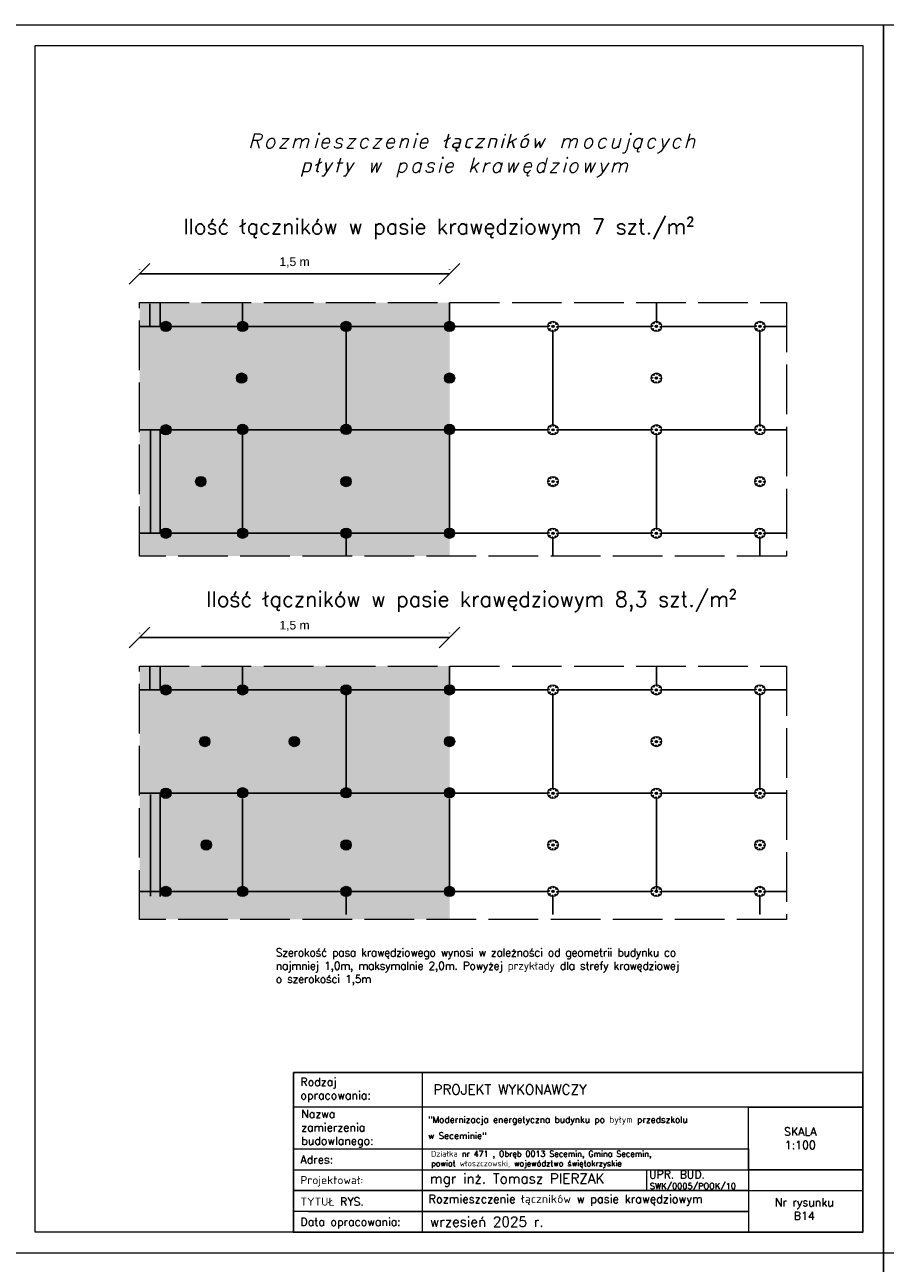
# Model space of a CAD drawing. Header units: millimetres. Extents: x 0 to 54826, y 42154 to 60442.
# Tile 63 of 64: x 50651 to 52730, y 51039 to 54034. Entities that reach past the tile are written whole.
import ezdxf

# ---------------------------------------------------------------- set-up
doc = ezdxf.new("R2010")
doc.units = ezdxf.units.MM
doc.linetypes.add('ACAD_ISO02W100', pattern=[15, 12, -3])
for name, color, linetype, lineweight in [('cienka', 3, 'Continuous', 18), ('linia', 100, 'Continuous', 25), ('opisy', 4, 'Continuous', 18), ('przerywa', 100, 'ACAD_ISO02W100', 5)]:
    doc.layers.add(name, color=color, linetype=linetype, lineweight=lineweight)
doc.layers.add('DIMENSIONS', color=7, linetype='Continuous')
doc.styles.add('KASIA', font='romans.shx', dxfattribs={"height": 20})
doc.styles.get("Standard").update_dxf_attribs({"font": 'GOTHIC.TTF'})
doc.styles.add('tekst', font='segoeui.ttf', dxfattribs={"height": 20})
doc.styles.add('Times50', font='times.ttf', dxfattribs={"height": 60})
doc.linetypes.add('BATTING', pattern='A,0.00254,-2.54,[134,ltypeshp.shx,S=2.54,R=0,X=-2.54,Y=0],-5.08,[134,ltypeshp.shx,S=2.54,R=180,X=2.54,Y=0],-2.54', length=10.16254)
doc.dimstyles.new('Skala 20', dxfattribs={"dimtxt": 60, "dimasz": 50, "dimexe": 10, "dimexo": 80, "dimgap": 15, "dimtad": 1, "dimdec": 0, "dimrnd": 0.0095, "dimzin": 1, "dimtxsty": 'Times50', "dimblk": 'OBLIQUE', "dimcen": 50, "dimclrd": 256, "dimclre": 256, "dimclrt": 256, "dimadec": 0, "dimazin": 0, "dimtfac": 1, "dimtdec": 0, "dimtix": 1, "dimtmove": 0, "dimatfit": 3, "dimfxl": 1, "dimlwd": -1, "dimlwe": -1, "dimarcsym": 0})

# ---------------------------------------------------------------- blocks, each defined once
blk = doc.blocks.new('_Oblique')
at = {"color": 0, "linetype": 'ByBlock', "lineweight": -2}
blk.add_line((-0.5, -0.5), (0.5, 0.5), dxfattribs=at)
blk = doc.blocks.new('*D430')
at = {"layer": 'Defpoints', "color": 0, "linetype": 'ByBlock', "transparency": 16777216}
for p in [(50928.4, 53431.7), (50928.4, 53362.3), (51677.4, 53362.3)]:
    blk.add_point(p, dxfattribs=at)
at = {"layer": 'DIMENSIONS', "linetype": 'ByBlock', "transparency": 16777216}
for p, q in [((50928.4, 53442.3), (50928.4, 53441.7)), ((51677.4, 53431.7), (50928.4, 53431.7)), ((51677.4, 53442.3), (51677.4, 53441.7))]:
    blk.add_line(p, q, dxfattribs=at)
at = {"layer": 'DIMENSIONS', "linetype": 'ByBlock', "transparency": 16777216, "xscale": 50, "yscale": 50, "zscale": 50, "rotation": 180}
blk.add_blockref('_Oblique', (50928.4, 53431.7), dxfattribs=at)
at = {"layer": 'DIMENSIONS', "linetype": 'ByBlock', "transparency": 16777216, "xscale": 50, "yscale": 50, "zscale": 50}
blk.add_blockref('_Oblique', (51677.4, 53431.7), dxfattribs=at)
at = {"layer": 'DIMENSIONS', "linetype": 'ByBlock', "transparency": 16777216, "insert": (51302.9, 53459.3), "char_height": 60, "attachment_point": 5, "style": 'Times50'}
blk.add_mtext('{\\fArial|b0|i0|c0|p34;\\H0.34883x;1,5 m}', dxfattribs=at)
blk = doc.blocks.new('*D431')
at = {"layer": 'Defpoints', "color": 0, "linetype": 'ByBlock', "transparency": 16777216}
for p in [(50928.4, 52552.8), (50928.4, 52483.5), (51677.4, 52483.5)]:
    blk.add_point(p, dxfattribs=at)
at = {"layer": 'DIMENSIONS', "linetype": 'ByBlock', "transparency": 16777216}
for p, q in [((50928.4, 52563.5), (50928.4, 52562.8)), ((51677.4, 52563.5), (51677.4, 52562.8)), ((51677.4, 52552.8), (50928.4, 52552.8))]:
    blk.add_line(p, q, dxfattribs=at)
at = {"layer": 'DIMENSIONS', "linetype": 'ByBlock', "transparency": 16777216, "xscale": 50, "yscale": 50, "zscale": 50, "rotation": 180}
blk.add_blockref('_Oblique', (50928.4, 52552.8), dxfattribs=at)
at = {"layer": 'DIMENSIONS', "linetype": 'ByBlock', "transparency": 16777216, "xscale": 50, "yscale": 50, "zscale": 50}
blk.add_blockref('_Oblique', (51677.4, 52552.8), dxfattribs=at)
at = {"layer": 'DIMENSIONS', "linetype": 'ByBlock', "transparency": 16777216, "insert": (51302.9, 52580.4), "char_height": 60, "attachment_point": 5, "style": 'Times50'}
blk.add_mtext('{\\fArial|b0|i0|c0|p34;\\H0.34883x;1,5 m}', dxfattribs=at)

msp = doc.modelspace()

# ---------------------------------------------------------------- hatches: boundary and pattern name
at = {"lineweight": 5, "true_color": 0x000000}
for points in [[(51930.17, 53304.756, 1), (51924.642, 53304.756, 1)], [(52180.17, 53304.756, 1), (52174.642, 53304.756, 1)], [(52430.17, 53304.756, 1), (52424.642, 53304.756, 1)], [(52180.17, 53179.756, 1), (52174.642, 53179.756, 1)], [(51930.17, 53054.756, 1), (51924.642, 53054.756, 1)], [(52180.17, 53054.756, 1), (52174.642, 53054.756, 1)], [(52430.17, 53054.756, 1), (52424.642, 53054.756, 1)], [(51930.17, 52929.756, 1), (51924.642, 52929.756, 1)], [(52430.17, 52929.756, 1), (52424.642, 52929.756, 1)], [(51930.17, 52804.756, 1), (51924.642, 52804.756, 1)], [(52180.17, 52804.756, 1), (52174.642, 52804.756, 1)], [(52430.17, 52804.756, 1), (52424.642, 52804.756, 1)], [(51930.17, 52425.898, 1), (51924.642, 52425.898, 1)], [(52180.17, 52425.898, 1), (52174.642, 52425.898, 1)], [(52430.17, 52425.898, 1), (52424.642, 52425.898, 1)], [(52180.17, 52300.898, 1), (52174.642, 52300.898, 1)], [(51930.17, 52175.898, 1), (51924.642, 52175.898, 1)], [(52180.17, 52175.898, 1), (52174.642, 52175.898, 1)], [(52430.17, 52175.898, 1), (52424.642, 52175.898, 1)], [(51930.17, 52050.898, 1), (51924.642, 52050.898, 1)], [(52430.17, 52050.898, 1), (52424.642, 52050.898, 1)], [(51930.17, 51938.398, 1), (51924.642, 51938.398, 1)], [(52180.17, 51938.398, 1), (52174.642, 51938.398, 1)], [(52430.17, 51938.398, 1), (52424.642, 51938.398, 1)]]:
    msp.add_hatch(color=18, dxfattribs=at).paths.add_polyline_path(points)
at = {"layer": 'linia', "linetype": 'ByBlock', "lineweight": 20, "true_color": 0x000000}
h = msp.add_hatch(dxfattribs=at)
h.set_pattern_fill('DOTS', color=18, scale=5, style=0)
h.set_pattern_definition([(0, (79311.465, 42662.965), (3.96875, 7.9375), [0, -7.9375])])
h.paths.add_polyline_path([(50928.399, 53362.341), (51677.506, 53362.341), (51677.506, 52749.478), (50928.399, 52749.478)])
at = {"layer": 'linia', "linetype": 'ByBlock', "true_color": 0x000000}
h = msp.add_hatch(color=18, dxfattribs=at)
edge = h.paths.add_edge_path()
edge.add_arc((50992.192, 53304.756), 12.5, 0, 360)
h = msp.add_hatch(color=18, dxfattribs=at)
edge = h.paths.add_edge_path()
edge.add_arc((51177.406, 53304.756), 12.5, 0, 360)
h = msp.add_hatch(color=18, dxfattribs=at)
edge = h.paths.add_edge_path()
edge.add_arc((51427.406, 53304.756), 12.5, 0, 360)
h = msp.add_hatch(color=18, dxfattribs=at)
edge = h.paths.add_edge_path()
edge.add_arc((51677.406, 53304.756), 12.5, 0, 360)
h = msp.add_hatch(color=18, dxfattribs=at)
edge = h.paths.add_edge_path()
edge.add_arc((51174.991, 53179.756), 12.5, 0, 360)
h = msp.add_hatch(color=18, dxfattribs=at)
edge = h.paths.add_edge_path()
edge.add_arc((51677.406, 53179.756), 12.5, 0, 360)
h = msp.add_hatch(color=18, dxfattribs=at)
edge = h.paths.add_edge_path()
edge.add_arc((50992.192, 53054.756), 12.5, 0, 360)
h = msp.add_hatch(color=18, dxfattribs=at)
edge = h.paths.add_edge_path()
edge.add_arc((51177.454, 53055.846), 12.5, 0, 360)
h = msp.add_hatch(color=18, dxfattribs=at)
edge = h.paths.add_edge_path()
edge.add_arc((51427.454, 53055.846), 12.5, 0, 360)
h = msp.add_hatch(color=18, dxfattribs=at)
edge = h.paths.add_edge_path()
edge.add_arc((51677.454, 53055.846), 12.5, 0, 360)
h = msp.add_hatch(color=18, dxfattribs=at)
edge = h.paths.add_edge_path()
edge.add_arc((51076.335, 52929.756), 12.5, 0, 360)
h = msp.add_hatch(color=18, dxfattribs=at)
edge = h.paths.add_edge_path()
edge.add_arc((51427.406, 52929.756), 12.5, 0, 360)
h = msp.add_hatch(color=18, dxfattribs=at)
edge = h.paths.add_edge_path()
edge.add_arc((50992.192, 52804.756), 12.5, 0, 360)
h = msp.add_hatch(color=18, dxfattribs=at)
edge = h.paths.add_edge_path()
edge.add_arc((51177.406, 52804.756), 12.5, 0, 360)
h = msp.add_hatch(color=18, dxfattribs=at)
edge = h.paths.add_edge_path()
edge.add_arc((51427.406, 52804.756), 12.5, 0, 360)
h = msp.add_hatch(color=18, dxfattribs=at)
edge = h.paths.add_edge_path()
edge.add_arc((51677.406, 52804.756), 12.5, 0, 360)
at = {"layer": 'linia', "linetype": 'ByBlock', "lineweight": 20, "true_color": 0x000000}
h = msp.add_hatch(dxfattribs=at)
h.set_pattern_fill('DOTS', color=18, scale=5, style=0)
h.set_pattern_definition([(0, (79311.465, 41784.106), (3.96875, 7.9375), [0, -7.9375])])
h.paths.add_polyline_path([(50928.399, 52483.482), (51677.506, 52483.482), (51677.506, 51870.619), (50928.399, 51870.619)])
at = {"layer": 'linia', "linetype": 'ByBlock', "true_color": 0x000000}
h = msp.add_hatch(color=18, dxfattribs=at)
edge = h.paths.add_edge_path()
edge.add_arc((50992.192, 52425.898), 12.5, 0, 360)
h = msp.add_hatch(color=18, dxfattribs=at)
edge = h.paths.add_edge_path()
edge.add_arc((51177.406, 52425.898), 12.5, 0, 360)
h = msp.add_hatch(color=18, dxfattribs=at)
edge = h.paths.add_edge_path()
edge.add_arc((51427.406, 52425.898), 12.5, 0, 360)
h = msp.add_hatch(color=18, dxfattribs=at)
edge = h.paths.add_edge_path()
edge.add_arc((51677.406, 52425.898), 12.5, 0, 360)
h = msp.add_hatch(color=18, dxfattribs=at)
edge = h.paths.add_edge_path()
edge.add_arc((51086, 52300.898), 12.5, 0, 360)
h = msp.add_hatch(color=18, dxfattribs=at)
edge = h.paths.add_edge_path()
edge.add_arc((51302.406, 52300.898), 12.5, 0, 360)
h = msp.add_hatch(color=18, dxfattribs=at)
edge = h.paths.add_edge_path()
edge.add_arc((51677.406, 52300.898), 12.5, 0, 360)
h = msp.add_hatch(color=18, dxfattribs=at)
edge = h.paths.add_edge_path()
edge.add_arc((50992.192, 52175.898), 12.5, 0, 360)
h = msp.add_hatch(color=18, dxfattribs=at)
edge = h.paths.add_edge_path()
edge.add_arc((51177.454, 52176.987), 12.5, 0, 360)
h = msp.add_hatch(color=18, dxfattribs=at)
edge = h.paths.add_edge_path()
edge.add_arc((51427.454, 52176.987), 12.5, 0, 360)
h = msp.add_hatch(color=18, dxfattribs=at)
edge = h.paths.add_edge_path()
edge.add_arc((51677.454, 52176.987), 12.5, 0, 360)
h = msp.add_hatch(color=18, dxfattribs=at)
edge = h.paths.add_edge_path()
edge.add_arc((51089.684, 52050.898), 12.5, 0, 360)
h = msp.add_hatch(color=18, dxfattribs=at)
edge = h.paths.add_edge_path()
edge.add_arc((51427.406, 52050.898), 12.5, 0, 360)
h = msp.add_hatch(color=18, dxfattribs=at)
edge = h.paths.add_edge_path()
edge.add_arc((50992.192, 51938.398), 12.5, 0, 360)
h = msp.add_hatch(color=18, dxfattribs=at)
edge = h.paths.add_edge_path()
edge.add_arc((51177.406, 51938.398), 12.5, 0, 360)
h = msp.add_hatch(color=18, dxfattribs=at)
edge = h.paths.add_edge_path()
edge.add_arc((51427.406, 51938.398), 12.5, 0, 360)
h = msp.add_hatch(color=18, dxfattribs=at)
edge = h.paths.add_edge_path()
edge.add_arc((51677.406, 51938.398), 12.5, 0, 360)

# ---------------------------------------------------------------- linework, layer by layer
at = {"color": 18, "lineweight": 5, "true_color": 0x000000}
for centre, radius in [((50992.192, 53304.756), 12.5), ((51177.406, 53304.756), 12.5), ((51427.406, 53304.756), 12.5), ((51677.406, 53304.756), 12.5), ((51927.406, 53304.756), 12.5), ((51921.079, 53312.624), 1.269), ((51928.495, 53314.794), 1.269), ((51935.274, 53311.084), 1.269), ((52177.406, 53304.756), 12.5), ((52171.079, 53312.624), 1.269), ((52178.495, 53314.794), 1.269), ((52185.274, 53311.084), 1.269), ((52427.406, 53304.756), 12.5), ((52421.079, 53312.624), 1.269), ((52428.495, 53314.794), 1.269), ((52435.274, 53311.084), 1.269), ((51917.369, 53305.846), 1.269), ((51919.539, 53298.429), 1.269), ((51927.406, 53304.756), 2.764), ((51926.317, 53294.719), 1.269), ((51933.733, 53296.889), 1.269), ((51937.443, 53303.667), 1.269), ((52167.369, 53305.846), 1.269), ((52169.539, 53298.429), 1.269), ((52177.406, 53304.756), 2.764), ((52176.317, 53294.719), 1.269), ((52183.733, 53296.889), 1.269), ((52187.443, 53303.667), 1.269), ((52417.369, 53305.846), 1.269), ((52419.539, 53298.429), 1.269), ((52427.406, 53304.756), 2.764), ((52426.317, 53294.719), 1.269), ((52433.733, 53296.889), 1.269), ((52437.443, 53303.667), 1.269), ((51174.991, 53179.756), 12.5), ((51677.406, 53179.756), 12.5), ((52177.406, 53179.756), 12.5), ((52167.369, 53180.846), 1.269), ((52169.539, 53173.429), 1.269), ((52171.079, 53187.624), 1.269), ((52177.406, 53179.756), 2.764), ((52176.317, 53169.719), 1.269), ((52178.495, 53189.794), 1.269), ((52183.733, 53171.889), 1.269), ((52185.274, 53186.084), 1.269), ((52187.443, 53178.667), 1.269), ((50992.192, 53054.756), 12.5), ((51177.454, 53055.846), 12.5), ((51427.454, 53055.846), 12.5), ((51677.454, 53055.846), 12.5), ((51927.406, 53054.756), 12.5), ((51917.369, 53055.846), 1.269), ((51919.539, 53048.429), 1.269), ((51921.079, 53062.624), 1.269), ((51927.406, 53054.756), 2.764), ((51926.317, 53044.719), 1.269), ((51928.495, 53064.794), 1.269), ((51933.733, 53046.889), 1.269), ((51935.274, 53061.084), 1.269), ((51937.443, 53053.667), 1.269), ((52177.406, 53054.756), 12.5), ((52167.369, 53055.846), 1.269), ((52169.539, 53048.429), 1.269), ((52171.079, 53062.624), 1.269), ((52177.406, 53054.756), 2.764), ((52176.317, 53044.719), 1.269), ((52178.495, 53064.794), 1.269), ((52183.733, 53046.889), 1.269), ((52185.274, 53061.084), 1.269), ((52187.443, 53053.667), 1.269), ((52427.406, 53054.756), 12.5), ((52417.369, 53055.846), 1.269), ((52419.539, 53048.429), 1.269), ((52421.079, 53062.624), 1.269), ((52427.406, 53054.756), 2.764), ((52426.317, 53044.719), 1.269), ((52428.495, 53064.794), 1.269), ((52433.733, 53046.889), 1.269), ((52435.274, 53061.084), 1.269), ((52437.443, 53053.667), 1.269), ((51076.335, 52929.756), 12.5), ((51427.406, 52929.756), 12.5), ((51927.406, 52929.756), 12.5), ((51917.369, 52930.846), 1.269), ((51919.539, 52923.429), 1.269), ((51921.079, 52937.624), 1.269), ((51927.406, 52929.756), 2.764), ((51928.495, 52939.794), 1.269), ((51933.733, 52921.889), 1.269), ((51935.274, 52936.084), 1.269), ((51937.443, 52928.667), 1.269), ((52427.406, 52929.756), 12.5), ((52417.369, 52930.846), 1.269), ((52419.539, 52923.429), 1.269), ((52421.079, 52937.624), 1.269), ((52427.406, 52929.756), 2.764), ((52428.495, 52939.794), 1.269), ((52433.733, 52921.889), 1.269), ((52435.274, 52936.084), 1.269), ((52437.443, 52928.667), 1.269), ((51926.317, 52919.719), 1.269), ((52426.317, 52919.719), 1.269), ((50992.192, 52804.756), 12.5), ((51177.406, 52804.756), 12.5), ((51427.406, 52804.756), 12.5), ((51677.406, 52804.756), 12.5), ((51927.406, 52804.756), 12.5), ((51917.369, 52805.846), 1.269), ((51921.079, 52812.624), 1.269), ((51927.406, 52804.756), 2.764), ((51928.495, 52814.794), 1.269), ((51935.274, 52811.084), 1.269), ((51937.443, 52803.667), 1.269), ((52177.406, 52804.756), 12.5), ((52167.369, 52805.846), 1.269), ((52171.079, 52812.624), 1.269), ((52177.406, 52804.756), 2.764), ((52178.495, 52814.794), 1.269), ((52185.274, 52811.084), 1.269), ((52187.443, 52803.667), 1.269), ((52427.406, 52804.756), 12.5), ((52417.369, 52805.846), 1.269), ((52421.079, 52812.624), 1.269), ((52427.406, 52804.756), 2.764), ((52428.495, 52814.794), 1.269), ((52435.274, 52811.084), 1.269), ((52437.443, 52803.667), 1.269), ((51919.539, 52798.429), 1.269), ((51926.317, 52794.719), 1.269), ((51933.733, 52796.889), 1.269), ((52169.539, 52798.429), 1.269), ((52176.317, 52794.719), 1.269), ((52183.733, 52796.889), 1.269), ((52419.539, 52798.429), 1.269), ((52426.317, 52794.719), 1.269), ((52433.733, 52796.889), 1.269), ((50992.192, 52425.898), 12.5), ((51177.406, 52425.898), 12.5), ((51427.406, 52425.898), 12.5), ((51677.406, 52425.898), 12.5), ((51927.406, 52425.898), 12.5), ((51917.369, 52426.987), 1.269), ((51919.539, 52419.57), 1.269), ((51921.079, 52433.765), 1.269), ((51927.406, 52425.898), 2.764), ((51926.317, 52415.86), 1.269), ((51928.495, 52435.935), 1.269), ((51933.733, 52418.03), 1.269), ((51935.274, 52432.225), 1.269), ((51937.443, 52424.808), 1.269), ((52177.406, 52425.898), 12.5), ((52167.369, 52426.987), 1.269), ((52169.539, 52419.57), 1.269), ((52171.079, 52433.765), 1.269), ((52177.406, 52425.898), 2.764), ((52176.317, 52415.86), 1.269), ((52178.495, 52435.935), 1.269), ((52183.733, 52418.03), 1.269), ((52185.274, 52432.225), 1.269), ((52187.443, 52424.808), 1.269), ((52427.406, 52425.898), 12.5), ((52417.369, 52426.987), 1.269), ((52419.539, 52419.57), 1.269), ((52421.079, 52433.765), 1.269), ((52427.406, 52425.898), 2.764), ((52426.317, 52415.86), 1.269), ((52428.495, 52435.935), 1.269), ((52433.733, 52418.03), 1.269), ((52435.274, 52432.225), 1.269), ((52437.443, 52424.808), 1.269), ((51086, 52300.898), 12.5), ((51302.406, 52300.898), 12.5), ((51677.406, 52300.898), 12.5), ((52177.406, 52300.898), 12.5), ((52167.369, 52301.987), 1.269), ((52169.539, 52294.57), 1.269), ((52171.079, 52308.765), 1.269), ((52177.406, 52300.898), 2.764), ((52178.495, 52310.935), 1.269), ((52183.733, 52293.03), 1.269), ((52185.274, 52307.225), 1.269), ((52187.443, 52299.808), 1.269), ((52176.317, 52290.86), 1.269), ((50992.192, 52175.898), 12.5), ((51177.454, 52176.987), 12.5), ((51427.454, 52176.987), 12.5), ((51677.454, 52176.987), 12.5), ((51927.406, 52175.898), 12.5), ((51917.369, 52176.987), 1.269), ((51921.079, 52183.765), 1.269), ((51927.406, 52175.898), 2.764), ((51928.495, 52185.935), 1.269), ((51935.274, 52182.225), 1.269), ((51937.443, 52174.808), 1.269), ((52177.406, 52175.898), 12.5), ((52167.369, 52176.987), 1.269), ((52171.079, 52183.765), 1.269), ((52177.406, 52175.898), 2.764), ((52178.495, 52185.935), 1.269), ((52185.274, 52182.225), 1.269), ((52187.443, 52174.808), 1.269), ((52427.406, 52175.898), 12.5), ((52417.369, 52176.987), 1.269), ((52421.079, 52183.765), 1.269), ((52427.406, 52175.898), 2.764), ((52428.495, 52185.935), 1.269), ((52435.274, 52182.225), 1.269), ((52437.443, 52174.808), 1.269), ((51919.539, 52169.57), 1.269), ((51926.317, 52165.86), 1.269), ((51933.733, 52168.03), 1.269), ((52169.539, 52169.57), 1.269), ((52176.317, 52165.86), 1.269), ((52183.733, 52168.03), 1.269), ((52419.539, 52169.57), 1.269), ((52426.317, 52165.86), 1.269), ((52433.733, 52168.03), 1.269), ((51089.684, 52050.898), 12.5), ((51427.406, 52050.898), 12.5), ((51927.406, 52050.898), 12.5), ((51917.369, 52051.987), 1.269), ((51921.079, 52058.765), 1.269), ((51927.406, 52050.898), 2.764), ((51928.495, 52060.935), 1.269), ((51935.274, 52057.225), 1.269), ((52427.406, 52050.898), 12.5), ((52417.369, 52051.987), 1.269), ((52421.079, 52058.765), 1.269), ((52427.406, 52050.898), 2.764), ((52428.495, 52060.935), 1.269), ((52435.274, 52057.225), 1.269), ((51919.539, 52044.57), 1.269), ((51926.317, 52040.86), 1.269), ((51933.733, 52043.03), 1.269), ((51937.443, 52049.808), 1.269), ((52419.539, 52044.57), 1.269), ((52426.317, 52040.86), 1.269), ((52433.733, 52043.03), 1.269), ((52437.443, 52049.808), 1.269), ((50992.192, 51938.398), 12.5), ((51177.406, 51938.398), 12.5), ((51427.406, 51938.398), 12.5), ((51677.406, 51938.398), 12.5), ((51927.406, 51938.398), 12.5), ((51917.369, 51939.487), 1.269), ((51919.539, 51932.07), 1.269), ((51921.079, 51946.265), 1.269), ((51927.406, 51938.398), 2.764), ((51928.495, 51948.435), 1.269), ((51935.274, 51944.725), 1.269), ((51937.443, 51937.308), 1.269), ((52177.406, 51938.398), 12.5), ((52167.369, 51939.487), 1.269), ((52169.539, 51932.07), 1.269), ((52171.079, 51946.265), 1.269), ((52177.406, 51938.398), 2.764), ((52178.495, 51948.435), 1.269), ((52185.274, 51944.725), 1.269), ((52187.443, 51937.308), 1.269), ((52427.406, 51938.398), 12.5), ((52417.369, 51939.487), 1.269), ((52419.539, 51932.07), 1.269), ((52421.079, 51946.265), 1.269), ((52427.406, 51938.398), 2.764), ((52428.495, 51948.435), 1.269), ((52435.274, 51944.725), 1.269), ((52437.443, 51937.308), 1.269), ((51926.317, 51928.36), 1.269), ((51933.733, 51930.53), 1.269), ((52176.317, 51928.36), 1.269), ((52183.733, 51930.53), 1.269), ((52426.317, 51928.36), 1.269), ((52433.733, 51930.53), 1.269)]:
    msp.add_circle(centre, radius, dxfattribs=at)
at = {"layer": 'cienka', "color": 18, "true_color": 0x000000}
for p, q in [((50626.075, 54034.309), (52726.075, 54034.309)), ((52726.075, 54034.309), (52726.075, 51064.309)), ((52726.075, 51064.309), (52726.075, 54034.309)), ((52726.075, 54034.309), (54826.075, 54034.309)), ((52726.075, 51064.309), (52726.075, 54034.309)), ((50676.075, 51114.309), (50676.075, 53984.309)), ((50676.075, 53984.309), (52676.075, 53984.309)), ((50676.075, 51114.309), (50676.075, 53984.309)), ((52676.075, 53984.309), (52676.075, 51114.309)), ((52153.054, 51266.056), (52153.054, 51215.707)), ((52364.075, 51215.074), (52676.075, 51215.074)), ((52676.075, 51114.309), (50676.075, 51114.309)), ((50626.075, 51064.309), (52726.075, 51064.309)), ((50626.075, 51064.309), (52726.075, 51064.309)), ((52726.075, 51064.309), (52726.075, 48094.309)), ((52726.075, 48094.309), (52726.075, 51064.309)), ((52726.075, 51064.309), (54826.075, 51064.309))]:
    msp.add_line(p, q, dxfattribs=at)
at = {"layer": 'linia', "color": 18, "linetype": 'BATTING', "ltscale": 2.4, "true_color": 0x000000}
for p, q in [((50953.456, 53359.329), (50953.456, 53306.765)), ((50954.997, 53052.024), (50954.997, 52806.122)), ((50953.456, 52480.47), (50953.456, 52427.906)), ((50954.997, 52173.166), (50954.997, 51927.264))]:
    msp.add_line(p, q, dxfattribs=at)
at = {"layer": 'linia', "color": 18, "true_color": 0x000000}
for p, q in [((50978.399, 53362.341), (50978.399, 53304.756)), ((51177.406, 53317.256), (51177.406, 53362.341)), ((51677.406, 53317.256), (51677.406, 53362.341)), ((52177.406, 53317.256), (52177.406, 53362.341)), ((50928.399, 53304.756), (51164.906, 53304.756)), ((51189.906, 53304.756), (51414.906, 53304.756)), ((51427.406, 53292.256), (51427.406, 53067.256)), ((51439.906, 53304.756), (51664.906, 53304.756)), ((51689.906, 53304.756), (51914.906, 53304.756)), ((51927.406, 53292.256), (51927.406, 53067.256)), ((51939.906, 53304.756), (52164.906, 53304.756)), ((52189.906, 53304.756), (52414.906, 53304.756)), ((52427.406, 53292.256), (52427.406, 53067.256)), ((52439.906, 53304.756), (52491.927, 53304.756)), ((50928.399, 53054.756), (51164.906, 53054.756)), ((50978.399, 53054.756), (50978.399, 52804.756)), ((51177.406, 53042.256), (51177.406, 52817.256)), ((51189.906, 53054.756), (51414.906, 53054.756)), ((51439.906, 53054.756), (51664.906, 53054.756)), ((51677.406, 53042.256), (51677.406, 52817.256)), ((51689.906, 53054.756), (51914.906, 53054.756)), ((51939.906, 53054.756), (52164.906, 53054.756)), ((52177.406, 53042.256), (52177.406, 52817.256)), ((52189.906, 53054.756), (52414.906, 53054.756)), ((52439.906, 53054.756), (52491.927, 53054.756)), ((50928.399, 52804.756), (51164.906, 52804.756)), ((51189.906, 52804.756), (51414.906, 52804.756)), ((51439.906, 52804.756), (51664.906, 52804.756)), ((51689.906, 52804.756), (51914.906, 52804.756)), ((51939.906, 52804.756), (52164.906, 52804.756)), ((52189.906, 52804.756), (52414.906, 52804.756)), ((52439.906, 52804.756), (52491.927, 52804.756)), ((51427.406, 52792.256), (51427.406, 52749.047)), ((51927.406, 52792.256), (51927.406, 52749.047)), ((52427.406, 52792.256), (52427.406, 52749.047)), ((50978.399, 52483.482), (50978.399, 52425.898)), ((51177.406, 52438.398), (51177.406, 52483.482)), ((51677.406, 52438.398), (51677.406, 52483.482)), ((52177.406, 52438.398), (52177.406, 52483.482)), ((50928.399, 52425.898), (51164.906, 52425.898)), ((51189.906, 52425.898), (51414.906, 52425.898)), ((51427.406, 52413.398), (51427.406, 52188.398)), ((51439.906, 52425.898), (51664.906, 52425.898)), ((51689.906, 52425.898), (51914.906, 52425.898)), ((51927.406, 52413.398), (51927.406, 52188.398)), ((51939.906, 52425.898), (52164.906, 52425.898)), ((52189.906, 52425.898), (52414.906, 52425.898)), ((52427.406, 52413.398), (52427.406, 52188.398)), ((52439.906, 52425.898), (52491.927, 52425.898)), ((50928.399, 52175.898), (51164.906, 52175.898)), ((50978.399, 52175.898), (50978.399, 51925.898)), ((51189.906, 52175.898), (51414.906, 52175.898)), ((51439.906, 52175.898), (51664.906, 52175.898)), ((51689.906, 52175.898), (51914.906, 52175.898)), ((51939.906, 52175.898), (52164.906, 52175.898)), ((52189.906, 52175.898), (52414.906, 52175.898)), ((52439.906, 52175.898), (52491.927, 52175.898)), ((51177.406, 52163.398), (51177.406, 51938.398)), ((51677.406, 52163.398), (51677.406, 51938.398)), ((52177.406, 52163.398), (52177.406, 51938.398)), ((50928.399, 51938.398), (51164.906, 51938.398)), ((51189.906, 51938.398), (51414.906, 51938.398)), ((51439.906, 51938.398), (51664.906, 51938.398)), ((51689.906, 51938.398), (51914.906, 51938.398)), ((51939.906, 51938.398), (52164.906, 51938.398)), ((52189.906, 51938.398), (52414.906, 51938.398)), ((52439.906, 51938.398), (52491.927, 51938.398)), ((51427.406, 51925.898), (51427.406, 51882.688)), ((51927.406, 51925.898), (51927.406, 51882.688)), ((52427.406, 51925.898), (52427.406, 51882.688))]:
    msp.add_line(p, q, dxfattribs=at)
at = {"layer": 'opisy', "color": 18, "linetype": 'Continuous', "lineweight": 0, "true_color": 0x000000, "flags": 128}
for points in [[(51300.365, 51114.309), (51300.365, 51500.606), (51611.654, 51500.572), (51611.654, 51114.274)], [(52400.075, 51416.606), (52676.075, 51416.606), (52676.075, 51265.423), (52400.075, 51265.423)]]:
    msp.add_lwpolyline(points, close=True, dxfattribs=at)
for points in [[(51300.365, 51500.589), (52676.075, 51500.589), (52676.075, 51416.606), (51300.365, 51416.606)], [(52340.075, 51500.589), (52676.075, 51500.589)], [(51300.365, 51315.823), (52400.075, 51315.823), (52400.075, 51164.674), (51300.365, 51164.674)], [(51300.365, 51265.423), (52400.075, 51265.423), (52400.075, 51215.074), (51300.365, 51215.074)], [(52340.075, 51265.423), (52676.075, 51265.423)], [(51300.365, 51215.074), (52400.075, 51215.074), (52400.075, 51164.692), (51300.365, 51164.692)], [(51336.365, 51164.692), (52400.075, 51164.692), (52400.075, 51114.309), (51336.365, 51114.309)]]:
    msp.add_lwpolyline(points, dxfattribs=at)
at = {"layer": 'opisy', "color": 18, "lineweight": 25, "true_color": 0x000000}
msp.add_lwpolyline([(51300.365, 51500.589), (52676.075, 51500.589), (52676.075, 51114.309), (51300.365, 51114.309)], close=True, dxfattribs=at)
at = {"layer": 'przerywa', "color": 18, "ltscale": 10, "true_color": 0x000000}
for points in [[(50928.399, 53362.341), (52491.927, 53362.341), (52491.927, 52749.047), (50928.399, 52749.047)], [(50928.399, 52483.482), (52491.927, 52483.482), (52491.927, 51870.188), (50928.399, 51870.188)]]:
    msp.add_lwpolyline(points, close=True, dxfattribs=at)

# ---------------------------------------------------------------- texts
at = {"layer": 'cienka', "color": 18, "linetype": 'Continuous', "true_color": 0x000000, "insert": (51137.969, 53770.707), "char_height": 35, "width": 1325.34862, "attachment_point": 1, "style": 'tekst'}
msp.add_mtext('\\A1;\\pxi1.49829;{\\Fromans|c238;\\Q15;\\T1.2;Rozmieszczenie łączników mocujących \\P\\pi5.10971;płyty w pasie krawędziowym\\H1.0317x; }', dxfattribs=at)
at = {"layer": 'cienka', "color": 18, "true_color": 0x000000, "attachment_point": 1}
for s, insert, char_height, width in [('{\\Fromans|c238; Ilość ł\\C0;ą\\C256;czników w pasie krawędziowym 7 szt./m\\Fromans|c0;²}', (51009.032, 53564.849), 37, 1584.71776), ('{\\Fromans|c238; Ilość ł\\C0;ą\\C256;czników w pasie krawędziowym 8,3 szt./m\\Fromans|c0;²}', (51064.409, 52663.869), 37, 2017.6019), ('{\\Fromans|c0;\\T0.95;Szerokość pasa krawędziowego wynosi w zależności od geometrii budynku co najmniej 1,0m, maksymalnie 2,0m. Powyżej przykłady dla strefy krawędziowej o szerokości 1,5m}', (51257.566, 51800.354), 19.2, 1057.74947)]:
    msp.add_mtext(s, dxfattribs=dict(at, insert=insert, char_height=char_height, width=width))
at = {"layer": 'opisy', "color": 18, "linetype": 'Continuous', "lineweight": 0, "true_color": 0x000000, "attachment_point": 4, "style": 'KASIA'}
for s, insert, char_height, width in [('\\A1;{\\H0.80952x;Rodzaj opracowania:}', (51317.191, 51458.32), 24, 141.54434), ('\\A1;\\pxql;PROJEKT WYKONAWCZY', (51638.542, 51459.4), 24, 946.31605), ('\\A1;\\pxql;{\\H0.80952x;Nazwa \\Pzamierzenia\\Pbudowlanego:}', (51319.009, 51364.622), 24, 141.54434), ('\\A1;\\pxsm1.5,qj;"Modernizacja energetyczna budynku po byłym przedszkolu\\P\\pq*;w Seceminie"', (51625.651, 51367.122), 15.6, 766.2055), ('\\A1;\\pxqc;{\\H0.80952x;SKALA\\P1:100}', (52151.078, 51341.406), 24, 747.85817), ('\\A1;Działka nr 471 , Obręb 0013 Secemin, Gmina Secemin,\\Ppowiat włoszczowski, województwo świętokrzyskie', (51632.761, 51289.986), 14, 756.99257), ('\\A1;\\pxql;{\\H0.80952x;Adres:}', (51317.191, 51289.927), 24, 141.54434), ('\\A1;\\pxql;{\\H0.80952x;Projektował:}', (51317.191, 51237.448), 24, 747.85817), ('\\A1;mgr inż. Tomasz PIERZAK', (51630.032, 51240.14), 24, 747.85817), ('\\A1;UPR. BUD.', (52159.564, 51253.89), 19.2, 598.28653), ('\\A1;SWK/0005/POOK/10', (52161.57, 51223.598), 14.4, 448.7149), ('\\A1;\\pxql;{\\H0.80952x;TYTUŁ RYS.}', (51317.191, 51188.244), 24, 747.85817), ('\\A1;Rozmieszczenie łączników w pasie krawędziowym ', (51626.756, 51191.474), 20, 997.20984), ('\\A1;\\pxqc;{\\H0.80952x;Nr rysunku\\PB14}', (52160.705, 51170.389), 24, 747.85817), ('\\A1;wrzesień 2025 r.', (51630.032, 51139.53), 24, 747.85817), ('\\A1;\\pxql;{\\H0.80952x;Data opracowania:}', (51317.191, 51136.206), 24, 747.85817)]:
    msp.add_mtext(s, dxfattribs=dict(at, insert=insert, char_height=char_height, width=width))

# ---------------------------------------------------------------- dimensions: what is measured, and where the dimension line sits
at = {"layer": 'DIMENSIONS', "color": 18, "linetype": 'ByBlock', "true_color": 0x000000}
for base, p1, p2, picture, middle in [((50928.399, 53431.692), (51677.406, 53362.341), (50928.399, 53362.341), '*D430', (51302.903, 53459.27)), ((50928.399, 52552.833), (51677.406, 52483.482), (50928.399, 52483.482), '*D431', (51302.903, 52580.411))]:
    dim = msp.add_linear_dim(base=base, p1=p1, p2=p2, text='{\\fArial|b0|i0|c0|p34;\\H0.34883x;1,5 m}', dimstyle='Skala 20', dxfattribs=at)
    dim.commit()
    dim.dimension.update_dxf_attribs({"geometry": picture, "text_midpoint": middle})

doc.saveas('drawing.dxf')
